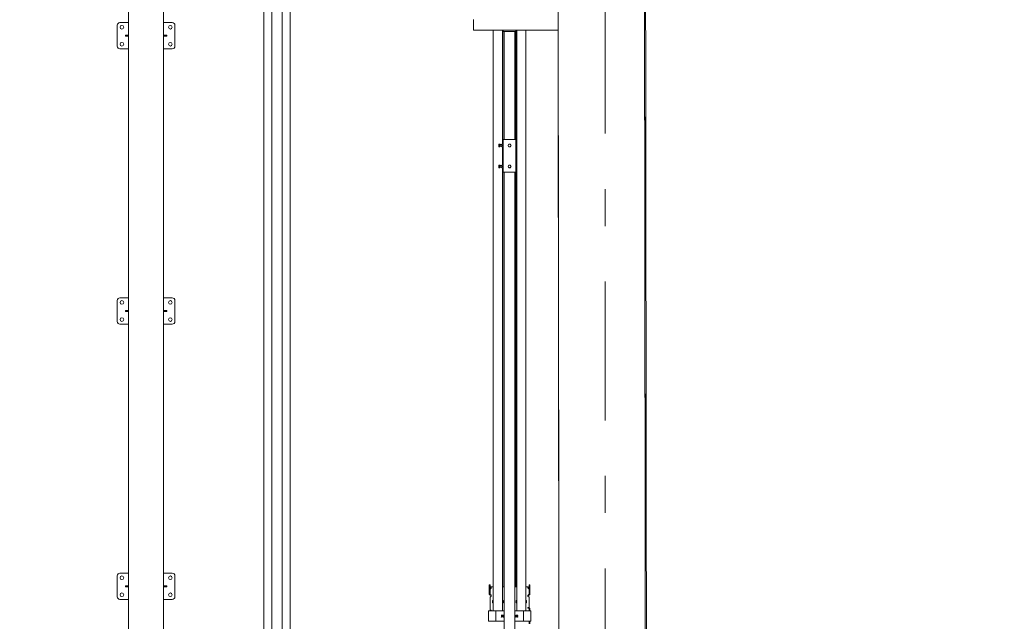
# Model space of a CAD drawing. Header units: millimetres. Extents: x -47038 to 86296, y -75637 to 48966.
# Tile 50 of 174: x -34274 to -30518, y 12028 to 14323. Entities that reach past the tile are written whole.
import ezdxf

# ---------------------------------------------------------------- set-up
doc = ezdxf.new("R2010")
doc.units = ezdxf.units.MM
for name, pattern in [('Przerywana', [564.444447, 282.222223, -282.222223]), ('Przerywana podwójnie', [109.361107, 52.916665, -21.166666, 14.111111, -21.166666]), ('Wipeout_Contour', [1000, 0, -1000])]:
    doc.linetypes.add(name, pattern=pattern)
for name, color, linetype, lineweight, true_color in [('00 - nowa technologia myjni_Nr_pióra__95', 7, 'Continuous', 20, 0x7c7c7c), ('103-Z Zakres opracowania_Nr_pióra__95', 7, 'Continuous', 140, 0x7c7c7c), ('410-K Osie główne_Nr_pióra__95', 7, 'Continuous', 20, 0x7c7c7c), ('420-K Ściany_Nr_pióra__95', 7, 'Continuous', 20, 0x7c7c7c), ('460 - Stropy_Nr_pióra__95', 7, 'Continuous', 20, 0x7c7c7c)]:
    doc.layers.add(name, color=color, linetype=linetype, lineweight=lineweight, true_color=true_color)
doc.layers.add('201-A Ppoż_Nr_pióra__31', color=1, linetype='Continuous', lineweight=30)
doc.layers.add('XREF', color=8, linetype='Continuous', lineweight=9)
doc.layers.add('420-K Ściany', color=7, linetype='Continuous')
doc.linetypes.add('PPOZ REI 60', pattern='A,0,[1,A.01 RZUT PARTERU1.Shx,S=1.984127,R=0,X=0,Y=0],-400,0', length=400)

# ---------------------------------------------------------------- blocks, each defined once
blk = doc.blocks.new('parter 2025.10.15')
at = {"layer": '00 - nowa technologia myjni_Nr_pióra__95', "color": 8, "linetype": 'Continuous', "lineweight": 5}
for p, q in [((514.77, 933.08), (514.77, 333.08)), ((518.77, 933.08), (518.77, 333.08)), ((511.77, 930.75), (511.77, 335.4)), ((521.77, 930.75), (521.77, 335.4)), ((460.21, 926.43), (460.21, 627.43)), ((473.51, 926.43), (473.51, 627.43)), ((459.66, 886.93), (456.86, 886.93)), ((459.66, 886.93), (459.96, 886.93)), ((460.21, 886.93), (459.96, 886.93)), ((473.51, 886.93), (473.76, 886.93)), ((473.76, 886.93), (474.06, 886.93)), ((474.06, 886.93), (476.86, 886.93)), ((591.83, 887.58), (591.83, 888.08)), ((591.83, 887.58), (591.83, 884.58)), ((629.43, 887.9), (629.43, 888.5)), ((629.43, 887.9), (629.43, 884.25)), ((640.23, 886.5), (640.31, 886.58)), ((640.31, 886.58), (640.31, 886.32)), ((640.31, 886.58), (640.89, 886.58)), ((640.89, 886.81), (640.91, 886.88)), ((640.89, 886.81), (640.89, 886.43)), ((640.91, 886.88), (640.94, 886.88)), ((640.94, 886.88), (641.68, 886.88)), ((641.71, 886.88), (641.68, 886.88)), ((641.73, 886.81), (641.71, 886.88)), ((641.73, 887.03), (641.78, 887.08)), ((641.73, 885.62), (641.73, 887.03)), ((641.78, 885.6), (641.78, 887.08)), ((641.93, 887.08), (641.78, 887.08)), ((641.93, 888), (641.93, 888.08)), ((641.93, 888), (641.93, 887.25)), ((641.93, 886.73), (641.93, 887.25)), ((641.93, 886.73), (641.93, 885.48)), ((455.86, 885.93), (455.86, 877.93)), ((477.86, 885.93), (477.86, 877.93)), ((591.83, 884.08), (591.83, 884.58)), ((629.43, 884.08), (591.83, 884.08)), ((599.28, 878.87), (599.28, 884.08)), ((601.91, 884.08), (601.91, 884.04)), ((601.91, 884.04), (601.94, 884.04)), ((601.94, 884.04), (602.19, 884.04)), ((602.19, 884.04), (602.19, 884.08)), ((602.78, 878.87), (602.78, 884.08)), ((602.79, 884.04), (602.79, 884.08)), ((602.79, 884.04), (602.82, 884.04)), ((602.82, 884.04), (603.08, 884.04)), ((603, 878.87), (603, 884.04)), ((603.11, 884.04), (603.08, 884.04)), ((603.11, 884.08), (603.11, 883.58)), ((603.93, 883.58), (603.11, 883.58)), ((603.48, 878.87), (603.48, 883.58)), ((603.53, 883.58), (603.53, 842.33)), ((607.13, 883.58), (603.93, 883.58)), ((607.96, 883.58), (607.13, 883.58)), ((607.53, 883.58), (607.53, 842.33)), ((607.81, 878.87), (607.81, 883.58)), ((607.96, 884.08), (607.96, 883.58)), ((608.13, 878.87), (608.13, 884.08)), ((608.28, 878.87), (608.28, 884.08)), ((611.78, 878.87), (611.78, 884.08)), ((629.43, 883.65), (629.43, 884.25)), ((629.43, 883.63), (629.43, 883.65)), ((629.43, 883.65), (641.93, 883.65)), ((629.43, 883.63), (629.43, 883.23)), ((629.43, 883.63), (634.43, 883.63)), ((629.43, 883.23), (634.43, 883.23)), ((634.43, 883.63), (634.43, 883.65)), ((634.43, 883.63), (634.43, 883.23)), ((636.93, 883.63), (636.93, 883.65)), ((636.93, 883.63), (636.93, 883.23)), ((636.93, 883.63), (641.93, 883.63)), ((636.93, 883.23), (641.93, 883.23)), ((640.23, 886.5), (640.23, 886.28)), ((640.23, 886.28), (640.23, 885.66)), ((640.23, 885.66), (640.31, 885.58)), ((640.31, 886.32), (640.31, 885.58)), ((640.31, 885.58), (640.89, 885.58)), ((640.89, 886.43), (640.89, 885.35)), ((640.89, 885.35), (640.91, 885.28)), ((640.94, 885.28), (640.91, 885.28)), ((640.94, 886.08), (641.68, 886.08)), ((640.94, 885.28), (641.68, 885.28)), ((641.68, 885.28), (641.71, 885.28)), ((641.73, 885.35), (641.71, 885.28)), ((641.73, 885.13), (641.73, 885.62)), ((641.73, 885.13), (641.78, 885.08)), ((641.78, 885.08), (641.78, 885.6)), ((641.93, 885.08), (641.78, 885.08)), ((641.93, 884.98), (641.93, 885.48)), ((641.93, 884.17), (641.93, 884.98)), ((641.93, 884.08), (641.93, 884.17)), ((641.93, 883.63), (641.93, 884.08)), ((641.93, 883.65), (641.93, 884.08)), ((641.93, 884.08), (642.53, 884.08)), ((641.93, 883.63), (641.93, 883.23)), ((458.96, 882.05), (458.96, 881.8)), ((459.66, 882.15), (459.06, 882.15)), ((459.66, 881.7), (459.06, 881.7)), ((459.96, 882.15), (459.66, 882.15)), ((459.96, 881.7), (459.66, 881.7)), ((459.73, 882.13), (459.72, 882.13)), ((459.72, 882.13), (459.72, 881.73)), ((459.73, 881.73), (459.72, 881.73)), ((460.02, 882.13), (459.73, 882.13)), ((459.73, 881.73), (460.02, 881.73)), ((459.96, 882.15), (459.99, 882.15)), ((459.96, 881.7), (459.99, 881.7)), ((460.04, 881.8), (460.04, 882.05)), ((473.68, 882.05), (473.68, 881.8)), ((473.99, 882.13), (473.7, 882.13)), ((473.7, 881.73), (473.99, 881.73)), ((473.76, 882.15), (473.73, 882.15)), ((473.76, 881.7), (473.73, 881.7)), ((474.06, 882.15), (473.76, 882.15)), ((474.06, 881.7), (473.76, 881.7)), ((474, 882.13), (473.99, 882.13)), ((474, 881.73), (473.99, 881.73)), ((474, 882.13), (474, 881.73)), ((474.06, 882.15), (474.66, 882.15)), ((474.06, 881.7), (474.66, 881.7)), ((474.76, 881.8), (474.76, 882.05)), ((456.86, 876.93), (459.66, 876.93)), ((459.96, 876.93), (459.66, 876.93)), ((459.96, 876.93), (460.21, 876.93)), ((473.76, 876.93), (473.51, 876.93)), ((474.06, 876.93), (473.76, 876.93)), ((476.86, 876.93), (474.06, 876.93)), ((599.28, 872.26), (599.28, 878.87)), ((602.78, 872.26), (602.78, 878.87)), ((603, 872.26), (603, 878.87)), ((603.48, 872.26), (603.48, 878.87)), ((607.81, 872.26), (607.81, 878.87)), ((608.13, 872.26), (608.13, 878.87)), ((608.28, 872.26), (608.28, 878.87)), ((611.78, 872.26), (611.78, 878.87)), ((599.28, 872.26), (599.28, 870.58)), ((602.78, 872.26), (602.78, 870.58)), ((603, 872.26), (603, 870.58)), ((603.48, 872.26), (603.48, 870.58)), ((607.81, 872.26), (607.81, 870.58)), ((608.13, 872.26), (608.13, 870.58)), ((608.28, 872.26), (608.28, 870.58)), ((611.78, 872.26), (611.78, 870.58)), ((599.28, 868.89), (599.28, 870.58)), ((599.28, 862.29), (599.28, 868.89)), ((602.78, 868.89), (602.78, 870.58)), ((602.78, 862.29), (602.78, 868.89)), ((603, 868.89), (603, 870.58)), ((603, 862.29), (603, 868.89)), ((603.48, 868.89), (603.48, 870.58)), ((603.48, 862.29), (603.48, 868.89)), ((607.81, 868.89), (607.81, 870.58)), ((607.81, 862.29), (607.81, 868.89)), ((608.13, 868.89), (608.13, 870.58)), ((608.13, 862.29), (608.13, 868.89)), ((608.28, 868.89), (608.28, 870.58)), ((608.28, 862.29), (608.28, 868.89)), ((611.78, 868.89), (611.78, 870.58)), ((611.78, 862.29), (611.78, 868.89)), ((599.28, 862.29), (599.28, 787.27)), ((602.78, 862.29), (602.78, 840.58)), ((603, 862.29), (603, 840.58)), ((603.48, 862.29), (603.48, 842.33)), ((607.81, 862.29), (607.81, 842.33)), ((608.13, 862.29), (608.13, 787.27)), ((608.28, 862.29), (608.28, 787.27)), ((611.78, 862.29), (611.78, 787.27)), ((603.91, 842.33), (603.11, 842.33)), ((603.11, 829.83), (603.11, 842.33)), ((603.91, 842.33), (607.16, 842.33)), ((607.96, 842.33), (607.16, 842.33)), ((607.96, 829.83), (607.96, 842.33)), ((601.49, 840.33), (601.49, 840.58)), ((601.53, 840.58), (601.49, 840.58)), ((601.49, 839.84), (601.49, 840.33)), ((601.49, 839.83), (601.49, 839.84)), ((601.49, 839.84), (601.49, 839.83)), ((601.49, 839.58), (601.49, 839.83)), ((601.49, 839.58), (601.53, 839.58)), ((601.84, 840.58), (601.53, 840.58)), ((601.84, 840.08), (601.53, 840.08)), ((601.84, 839.58), (601.53, 839.58)), ((601.84, 840.08), (601.84, 840.58)), ((601.89, 840.52), (601.84, 840.52)), ((601.84, 839.58), (601.84, 840.08)), ((601.89, 839.63), (601.84, 839.63)), ((601.89, 839.86), (601.89, 840.52)), ((601.89, 839.63), (601.89, 839.86)), ((602.59, 840.38), (601.91, 840.38)), ((602.59, 839.78), (601.91, 839.78)), ((602.59, 840.52), (602.6, 840.58)), ((602.59, 840.52), (602.59, 839.69)), ((602.59, 839.69), (602.59, 839.63)), ((602.59, 839.63), (602.6, 839.58)), ((602.6, 840.58), (602.62, 840.58)), ((602.62, 839.58), (602.6, 839.58)), ((602.62, 840.58), (603.07, 840.58)), ((602.62, 840.08), (603.07, 840.08)), ((602.62, 839.58), (602.62, 839.58)), ((602.62, 839.58), (603.07, 839.58)), ((602.78, 839.58), (602.78, 832.58)), ((603, 839.58), (603, 832.58)), ((603.09, 840.58), (603.07, 840.58)), ((603.07, 839.58), (603.07, 839.58)), ((603.07, 839.58), (603.09, 839.58)), ((603.11, 840.52), (603.09, 840.58)), ((603.11, 839.63), (603.09, 839.58)), ((605.09, 840.32), (604.95, 840.08)), ((604.95, 840.08), (605.1, 839.83)), ((605.09, 840.32), (605.1, 840.33)), ((605.1, 840.33), (605.24, 840.58)), ((605.1, 839.83), (605.24, 839.58)), ((605.53, 840.58), (605.24, 840.58)), ((605.24, 839.58), (605.53, 839.58)), ((605.82, 840.58), (605.53, 840.58)), ((605.53, 839.58), (605.82, 839.58)), ((605.97, 840.33), (605.82, 840.58)), ((605.97, 839.83), (605.82, 839.58)), ((606.11, 840.08), (605.97, 840.33)), ((605.97, 839.84), (606.11, 840.08)), ((605.97, 839.84), (605.97, 839.83)), ((601.49, 832.33), (601.49, 832.58)), ((601.53, 832.58), (601.49, 832.58)), ((601.49, 831.84), (601.49, 832.33)), ((601.49, 831.83), (601.49, 831.84)), ((601.49, 831.84), (601.49, 831.83)), ((601.49, 831.58), (601.49, 831.83)), ((601.49, 831.58), (601.53, 831.58)), ((601.84, 832.58), (601.53, 832.58)), ((601.84, 832.08), (601.53, 832.08)), ((601.84, 831.58), (601.53, 831.58)), ((601.84, 832.08), (601.84, 832.58)), ((601.89, 832.52), (601.84, 832.52)), ((601.84, 831.58), (601.84, 832.08)), ((601.89, 831.63), (601.84, 831.63)), ((601.89, 831.86), (601.89, 832.52)), ((601.89, 831.63), (601.89, 831.86)), ((602.59, 832.38), (601.91, 832.38)), ((602.59, 831.78), (601.91, 831.78)), ((602.59, 832.52), (602.6, 832.58)), ((602.59, 832.52), (602.59, 831.69)), ((602.59, 831.69), (602.59, 831.63)), ((602.59, 831.63), (602.6, 831.58)), ((602.6, 832.58), (602.62, 832.58)), ((602.62, 831.58), (602.6, 831.58)), ((602.62, 832.58), (603.07, 832.58)), ((602.62, 832.08), (603.07, 832.08)), ((602.62, 831.58), (602.62, 831.58)), ((602.62, 831.58), (603.07, 831.58)), ((602.78, 831.58), (602.78, 787.27)), ((603, 831.58), (603, 787.27)), ((603.09, 832.58), (603.07, 832.58)), ((603.07, 831.58), (603.07, 831.58)), ((603.07, 831.58), (603.09, 831.58)), ((603.11, 832.52), (603.09, 832.58)), ((603.11, 831.63), (603.09, 831.58)), ((605.09, 832.32), (604.95, 832.08)), ((604.95, 832.08), (605.1, 831.83)), ((605.09, 832.32), (605.1, 832.33)), ((605.1, 832.33), (605.24, 832.58)), ((605.1, 831.83), (605.24, 831.58)), ((605.53, 832.58), (605.24, 832.58)), ((605.24, 831.58), (605.53, 831.58)), ((605.82, 832.58), (605.53, 832.58)), ((605.53, 831.58), (605.82, 831.58)), ((605.97, 832.33), (605.82, 832.58)), ((605.97, 831.83), (605.82, 831.58)), ((606.11, 832.08), (605.97, 832.33)), ((605.97, 831.84), (606.11, 832.08)), ((605.97, 831.84), (605.97, 831.83)), ((603.11, 829.83), (603.91, 829.83)), ((603.48, 829.83), (603.48, 787.27)), ((603.53, 829.83), (603.53, 638.58)), ((607.16, 829.83), (603.91, 829.83)), ((607.16, 829.83), (607.96, 829.83)), ((607.53, 829.83), (607.53, 638.58)), ((607.81, 829.83), (607.81, 787.27)), ((599.28, 744.22), (599.28, 787.27)), ((602.78, 744.22), (602.78, 787.27)), ((603, 744.22), (603, 787.27)), ((603.48, 744.22), (603.48, 787.27)), ((607.81, 744.22), (607.81, 787.27)), ((608.13, 744.22), (608.13, 787.27)), ((608.28, 744.22), (608.28, 787.27)), ((611.78, 744.22), (611.78, 787.27)), ((459.66, 781.93), (456.86, 781.93)), ((459.66, 781.93), (459.96, 781.93)), ((460.21, 781.93), (459.96, 781.93)), ((473.51, 781.93), (473.76, 781.93)), ((473.76, 781.93), (474.06, 781.93)), ((474.06, 781.93), (476.86, 781.93)), ((455.86, 780.93), (455.86, 772.93)), ((477.86, 780.93), (477.86, 772.93)), ((458.96, 777.05), (458.96, 776.8)), ((459.66, 777.15), (459.06, 777.15)), ((459.66, 776.7), (459.06, 776.7)), ((459.96, 777.15), (459.66, 777.15)), ((459.96, 776.7), (459.66, 776.7)), ((459.73, 777.13), (459.72, 777.13)), ((459.72, 777.13), (459.72, 776.73)), ((459.73, 776.73), (459.72, 776.73)), ((460.02, 777.13), (459.73, 777.13)), ((459.73, 776.73), (460.02, 776.73)), ((459.96, 777.15), (459.99, 777.15)), ((459.96, 776.7), (459.99, 776.7)), ((460.04, 776.8), (460.04, 777.05)), ((473.68, 777.05), (473.68, 776.8)), ((473.99, 777.13), (473.7, 777.13)), ((473.7, 776.73), (473.99, 776.73)), ((473.76, 777.15), (473.73, 777.15)), ((473.76, 776.7), (473.73, 776.7)), ((474.06, 777.15), (473.76, 777.15)), ((474.06, 776.7), (473.76, 776.7)), ((474, 777.13), (473.99, 777.13)), ((474, 776.73), (473.99, 776.73)), ((474, 777.13), (474, 776.73)), ((474.06, 777.15), (474.66, 777.15)), ((474.06, 776.7), (474.66, 776.7)), ((474.76, 776.8), (474.76, 777.05)), ((456.86, 771.93), (459.66, 771.93)), ((459.96, 771.93), (459.66, 771.93)), ((459.96, 771.93), (460.21, 771.93)), ((473.76, 771.93), (473.51, 771.93)), ((474.06, 771.93), (473.76, 771.93)), ((476.86, 771.93), (474.06, 771.93)), ((599.28, 681.14), (599.28, 744.22)), ((602.78, 681.14), (602.78, 744.22)), ((603, 681.14), (603, 744.22)), ((603.48, 681.14), (603.48, 744.22)), ((607.81, 681.14), (607.81, 744.22)), ((608.13, 681.14), (608.13, 744.22)), ((608.28, 681.14), (608.28, 744.22)), ((611.78, 681.14), (611.78, 744.22)), ((599.28, 672.26), (599.28, 681.14)), ((602.78, 672.26), (602.78, 681.14)), ((603, 672.26), (603, 681.14)), ((603.48, 672.26), (603.48, 681.14)), ((607.81, 672.26), (607.81, 681.14)), ((608.13, 672.26), (608.13, 681.14)), ((608.28, 672.26), (608.28, 681.14)), ((611.78, 672.26), (611.78, 681.14)), ((459.66, 676.93), (456.86, 676.93)), ((459.66, 676.93), (459.96, 676.93)), ((460.21, 676.93), (459.96, 676.93)), ((473.51, 676.93), (473.76, 676.93)), ((473.76, 676.93), (474.06, 676.93)), ((474.06, 676.93), (476.86, 676.93)), ((455.86, 675.93), (455.86, 667.93)), ((477.86, 675.93), (477.86, 667.93)), ((597.78, 672.15), (597.78, 672.5)), ((598.08, 672.5), (597.78, 672.5)), ((598.08, 672.15), (598.08, 672.5)), ((612.98, 672.5), (612.98, 672.15)), ((612.98, 672.5), (613.28, 672.5)), ((613.28, 672.5), (613.28, 672.15)), ((458.96, 672.05), (458.96, 671.8)), ((459.66, 672.15), (459.06, 672.15)), ((459.66, 671.7), (459.06, 671.7)), ((459.96, 672.15), (459.66, 672.15)), ((459.96, 671.7), (459.66, 671.7)), ((459.73, 672.13), (459.72, 672.13)), ((459.72, 672.13), (459.72, 671.73)), ((459.73, 671.73), (459.72, 671.73)), ((460.02, 672.13), (459.73, 672.13)), ((459.73, 671.73), (460.02, 671.73)), ((459.96, 672.15), (459.99, 672.15)), ((459.96, 671.7), (459.99, 671.7)), ((460.04, 671.8), (460.04, 672.05)), ((473.68, 672.05), (473.68, 671.8)), ((473.99, 672.13), (473.7, 672.13)), ((473.7, 671.73), (473.99, 671.73)), ((473.76, 672.15), (473.73, 672.15)), ((473.76, 671.7), (473.73, 671.7)), ((474.06, 672.15), (473.76, 672.15)), ((474.06, 671.7), (473.76, 671.7)), ((474, 672.13), (473.99, 672.13)), ((474, 671.73), (473.99, 671.73)), ((474, 672.13), (474, 671.73)), ((474.06, 672.15), (474.66, 672.15)), ((474.06, 671.7), (474.66, 671.7)), ((474.76, 671.8), (474.76, 672.05)), ((597.78, 670.94), (597.78, 672.15)), ((597.78, 669.54), (597.78, 670.94)), ((597.78, 669.54), (597.78, 668.82)), ((597.78, 668.82), (597.78, 668.77)), ((598.08, 668.77), (597.78, 668.77)), ((598.08, 672.15), (598.08, 670.94)), ((598.08, 669.54), (598.08, 670.94)), ((598.08, 668.82), (598.08, 669.54)), ((598.08, 668.82), (598.08, 668.77)), ((598.33, 668.67), (598.33, 668.47)), ((598.53, 671.35), (598.53, 671.35)), ((599.28, 671.75), (599.08, 671.75)), ((599.28, 670.02), (599.28, 672.26)), ((599.28, 667.7), (599.28, 670.02)), ((602.78, 670.02), (602.78, 672.26)), ((603.53, 671.75), (602.78, 671.75)), ((602.78, 667.7), (602.78, 670.02)), ((603, 671.75), (603, 672.26)), ((603.48, 671.75), (603.48, 672.26)), ((608.28, 671.75), (607.53, 671.75)), ((607.81, 671.75), (607.81, 672.26)), ((608.13, 671.75), (608.13, 672.26)), ((608.28, 670.02), (608.28, 672.26)), ((608.28, 667.7), (608.28, 670.02)), ((611.78, 670.02), (611.78, 672.26)), ((611.98, 671.75), (611.78, 671.75)), ((611.78, 667.7), (611.78, 670.02)), ((612.73, 668.67), (612.73, 668.47)), ((612.98, 670.94), (612.98, 672.15)), ((612.98, 670.94), (612.98, 669.54)), ((612.98, 668.82), (612.98, 669.54)), ((612.98, 668.77), (612.98, 668.82)), ((612.98, 668.77), (613.28, 668.77)), ((613.28, 672.15), (613.28, 670.94)), ((613.28, 670.94), (613.28, 669.54)), ((613.28, 669.54), (613.28, 668.82)), ((613.28, 668.77), (613.28, 668.82)), ((456.86, 666.93), (459.66, 666.93)), ((459.96, 666.93), (459.66, 666.93)), ((459.96, 666.93), (460.21, 666.93)), ((473.76, 666.93), (473.51, 666.93)), ((474.06, 666.93), (473.76, 666.93)), ((476.86, 666.93), (474.06, 666.93)), ((598.08, 667.69), (598.08, 664.71)), ((598.53, 668.33), (598.53, 668.33)), ((598.53, 668.31), (598.53, 668.33)), ((599.03, 666.42), (599.03, 665.67)), ((599.28, 666.51), (599.13, 666.51)), ((599.28, 666.41), (599.13, 666.41)), ((599.28, 665.57), (599.13, 665.57)), ((599.28, 666.37), (599.28, 667.7)), ((599.28, 662.94), (599.28, 666.37)), ((602.78, 666.37), (602.78, 667.7)), ((602.93, 666.51), (602.78, 666.51)), ((602.93, 666.41), (602.78, 666.41)), ((602.78, 662.94), (602.78, 666.37)), ((602.93, 665.57), (602.78, 665.57)), ((603, 666.37), (603, 666.39)), ((603, 665.6), (603, 666.37)), ((603, 665.84), (603.03, 665.84)), ((603, 665.74), (603.03, 665.74)), ((603.03, 665.67), (603.03, 666.42)), ((608.03, 666.42), (608.03, 665.67)), ((608.28, 666.51), (608.13, 666.51)), ((608.13, 666.37), (608.13, 666.41)), ((608.28, 666.41), (608.13, 666.41)), ((608.13, 665.57), (608.13, 666.37)), ((608.28, 665.57), (608.13, 665.57)), ((608.28, 666.37), (608.28, 667.7)), ((608.28, 662.94), (608.28, 666.37)), ((611.78, 666.37), (611.78, 667.7)), ((611.93, 666.51), (611.78, 666.51)), ((611.93, 666.41), (611.78, 666.41)), ((611.78, 662.94), (611.78, 666.37)), ((611.93, 665.57), (611.78, 665.57)), ((612.03, 665.67), (612.03, 666.42)), ((612.98, 664.71), (612.98, 667.69)), ((597.48, 662.58), (597.48, 658.58)), ((598.03, 662.58), (597.48, 662.58)), ((599.98, 662.58), (598.03, 662.58)), ((598.08, 664.71), (598.08, 664.43)), ((598.08, 664.43), (598.08, 662.98)), ((598.43, 662.78), (598.28, 662.78)), ((599.28, 662.94), (599.28, 662.58)), ((600.23, 662.58), (599.98, 662.58)), ((600.23, 662.58), (600.23, 658.58)), ((600.78, 662.58), (600.23, 662.58)), ((603.38, 662.58), (600.78, 662.58)), ((602.78, 662.94), (602.78, 662.58)), ((603.38, 662.58), (603.53, 662.58)), ((607.53, 662.58), (607.68, 662.58)), ((610.28, 662.58), (607.68, 662.58)), ((608.28, 662.94), (608.28, 662.58)), ((610.83, 662.58), (610.28, 662.58)), ((611.08, 662.58), (610.83, 662.58)), ((610.83, 658.58), (610.83, 662.58)), ((613.03, 662.58), (611.08, 662.58)), ((611.78, 662.94), (611.78, 662.58)), ((612.63, 663.78), (612.78, 663.78)), ((612.73, 663.58), (612.63, 663.58)), ((612.73, 663.58), (612.98, 663.58)), ((612.98, 664.43), (612.98, 664.71)), ((612.98, 663.98), (612.98, 664.43)), ((612.98, 663.58), (612.98, 662.58)), ((612.98, 663.58), (613.28, 663.58)), ((613.58, 662.58), (613.03, 662.58)), ((613.28, 663.58), (613.28, 662.58)), ((613.58, 658.58), (613.58, 662.58)), ((597.48, 658.58), (598.03, 658.58)), ((598.03, 658.58), (599.98, 658.58)), ((599.98, 658.58), (600.23, 658.58)), ((600.23, 658.58), (600.78, 658.58)), ((600.78, 658.58), (603.38, 658.58)), ((601.73, 658.58), (603.53, 658.58)), ((602.46, 660.79), (602.46, 660.37)), ((602.57, 660.9), (602.99, 660.9)), ((602.57, 660.25), (602.99, 660.25)), ((602.78, 660.9), (602.78, 660.58)), ((602.78, 660.58), (602.78, 660.25)), ((603.11, 660.37), (603.11, 660.79)), ((607.53, 658.58), (609.33, 658.58)), ((607.68, 658.58), (610.28, 658.58)), ((607.96, 660.79), (607.96, 660.37)), ((608.49, 660.9), (608.07, 660.9)), ((608.49, 660.25), (608.07, 660.25)), ((608.28, 660.9), (608.28, 660.58)), ((608.28, 660.58), (608.28, 660.25)), ((608.61, 660.37), (608.61, 660.79)), ((610.28, 658.58), (610.83, 658.58)), ((610.83, 658.58), (611.08, 658.58)), ((611.08, 658.58), (613.03, 658.58)), ((612.98, 658.58), (612.98, 657.58)), ((613.03, 658.58), (613.58, 658.58)), ((613.28, 658.58), (613.28, 657.58))]:
    blk.add_line(p, q, dxfattribs=at)
for points in [[(640.91, 886.46), (640.91, 886.58), (640.92, 886.7), (640.94, 886.88)], [(641.71, 886.46), (641.71, 886.58), (641.7, 886.7), (641.68, 886.88)], [(640.91, 886.46), (640.91, 886.34), (640.93, 886.21), (640.94, 886.08)], [(640.94, 886.08), (640.93, 885.95), (640.92, 885.83), (640.91, 885.67), (640.92, 885.51), (640.93, 885.4), (640.94, 885.28)], [(641.71, 886.46), (641.71, 886.34), (641.7, 886.21), (641.68, 886.08)], [(641.68, 886.08), (641.7, 885.95), (641.71, 885.83), (641.71, 885.67), (641.71, 885.51), (641.7, 885.4), (641.68, 885.28)], [(601.49, 840.33), (601.49, 840.43), (601.51, 840.5), (601.53, 840.58)], [(601.53, 840.08), (601.51, 840.15), (601.49, 840.22), (601.49, 840.33)], [(601.49, 839.84), (601.49, 839.91), (601.51, 840), (601.53, 840.08)], [(601.49, 839.83), (601.49, 839.76), (601.5, 839.69), (601.53, 839.58)], [(602.62, 840.58), (602.61, 840.49), (602.6, 840.41), (602.6, 840.31), (602.61, 840.21), (602.62, 840.08)], [(602.62, 840.08), (602.61, 839.99), (602.6, 839.91), (602.6, 839.81), (602.61, 839.7), (602.62, 839.58)], [(603.07, 840.58), (603.08, 840.49), (603.09, 840.41), (603.09, 840.31), (603.09, 840.21), (603.07, 840.08)], [(603.07, 839.58), (603.08, 839.67), (603.09, 839.75), (603.09, 839.84), (603.09, 839.95), (603.07, 840.08)], [(601.49, 832.33), (601.49, 832.43), (601.51, 832.5), (601.53, 832.58)], [(601.53, 832.08), (601.51, 832.15), (601.49, 832.22), (601.49, 832.33)], [(601.49, 831.84), (601.49, 831.91), (601.51, 832), (601.53, 832.08)], [(601.49, 831.83), (601.49, 831.76), (601.5, 831.69), (601.53, 831.58)], [(602.62, 832.58), (602.61, 832.49), (602.6, 832.41), (602.6, 832.31), (602.61, 832.2), (602.62, 832.08)], [(602.62, 832.08), (602.61, 831.99), (602.6, 831.91), (602.6, 831.81), (602.61, 831.7), (602.62, 831.58)], [(603.07, 832.58), (603.08, 832.49), (603.09, 832.41), (603.09, 832.31), (603.09, 832.2), (603.07, 832.08)], [(603.07, 831.58), (603.08, 831.67), (603.09, 831.75), (603.09, 831.85), (603.09, 831.95), (603.07, 832.08)], [(598.33, 668.47), (598.16, 668.54), (598.07, 668.58), (598.01, 668.61), (597.96, 668.64), (597.91, 668.68), (597.86, 668.71), (597.83, 668.74), (597.81, 668.77)], [(598.08, 671.2), (598.09, 671.13), (598.1, 671.07), (598.11, 671.05), (598.13, 671.03), (598.16, 671), (598.2, 670.99), (598.25, 670.99), (598.3, 671.01), (598.33, 671.04)], [(598.33, 668.67), (598.31, 668.69), (598.25, 668.72), (598.2, 668.76), (598.12, 668.81), (598.09, 668.83), (598.09, 668.83), (598.08, 668.83)], [(598.53, 671.35), (598.53, 671.39), (598.52, 671.42), (598.51, 671.43), (598.48, 671.45)], [(612.58, 671.45), (612.56, 671.44), (612.54, 671.42), (612.54, 671.41), (612.53, 671.37), (612.53, 671.35)], [(612.73, 671.04), (612.78, 671.01), (612.82, 670.99), (612.85, 670.99), (612.87, 670.99), (612.89, 671), (612.91, 671.01), (612.93, 671.02), (612.94, 671.04), (612.96, 671.06), (612.97, 671.09), (612.98, 671.15), (612.98, 671.2)], [(612.98, 668.83), (612.98, 668.83), (612.97, 668.83), (612.91, 668.79), (612.84, 668.74), (612.79, 668.71), (612.73, 668.67)], [(613.26, 668.77), (613.21, 668.72), (613.14, 668.66), (613.05, 668.61), (612.95, 668.56), (612.88, 668.53), (612.73, 668.47)], [(598.53, 668.33), (598.53, 668.38), (598.53, 668.41), (598.52, 668.44)], [(598.52, 668.2), (598.53, 668.27), (598.53, 668.33)], [(612.54, 668.44), (612.53, 668.41), (612.53, 668.34), (612.53, 668.33)], [(612.53, 668.33), (612.53, 668.26), (612.54, 668.2)]]:
    blk.add_lwpolyline(points, dxfattribs=at)
for centre, radius in [((476.11, 885.18), 0.7), ((457.61, 878.68), 0.7), ((476.11, 878.68), 0.7), ((605.53, 840.08), 0.5), ((605.53, 832.08), 0.5), ((476.11, 780.18), 0.7), ((457.61, 773.68), 0.7), ((476.11, 773.68), 0.7), ((476.11, 675.18), 0.7), ((457.61, 668.68), 0.7), ((476.11, 668.68), 0.7)]:
    blk.add_circle(centre, radius, dxfattribs=at)
for centre, radius, start, end in [((456.86, 885.93), 1, 90, 180), ((476.86, 885.93), 1, 0, 90), ((457.61, 885.18), 0.7, 0, 180), ((457.61, 885.18), 0.7, 180, 0), ((602.65, 884.28), 0.748, 195.7945, 198.481), ((603.53, 884.28), 0.748, 195.7928, 198.4794), ((602.37, 884.28), 0.748, 341.5206, 344.2072), ((459.06, 882.05), 0.1, 90, 180), ((459.06, 881.8), 0.1, 180, 270), ((474.66, 882.05), 0.1, 0, 90), ((474.66, 881.8), 0.1, 270, 0), ((456.86, 877.93), 1, 180, 270), ((476.86, 877.93), 1, 270, 0), ((601.91, 840.4), 0.025, 180, 270), ((601.91, 839.75), 0.025, 90, 180), ((601.91, 832.4), 0.025, 180, 270), ((601.91, 831.75), 0.025, 90, 180), ((456.86, 780.93), 1, 90, 180), ((476.86, 780.93), 1, 0, 90), ((457.61, 780.18), 0.7, 0, 180), ((457.61, 780.18), 0.7, 180, 0), ((459.06, 777.05), 0.1, 90, 180), ((459.06, 776.8), 0.1, 180, 270), ((474.66, 777.05), 0.1, 0, 90), ((474.66, 776.8), 0.1, 270, 0), ((456.86, 772.93), 1, 180, 270), ((476.86, 772.93), 1, 270, 0), ((456.86, 675.93), 1, 90, 180), ((476.86, 675.93), 1, 0, 90), ((457.61, 675.18), 0.7, 0, 180), ((457.61, 675.18), 0.7, 180, 0), ((459.06, 672.05), 0.1, 90, 180), ((459.06, 671.8), 0.1, 180, 270), ((474.66, 672.05), 0.1, 0, 90), ((474.66, 671.8), 0.1, 270, 0), ((598.09, 668.83), 0.00314, 101.0441, 195.6522), ((598.2, 671.35), 0.331, 327.8924, 0.474), ((612.86, 671.35), 0.331, 179.526, 212.1075), ((612.98, 668.83), 0.00313, 344.3608, 78.8818), ((456.86, 667.93), 1, 180, 270), ((476.86, 667.93), 1, 270, 0), ((598.12, 668.13), 0.422, 13.6648, 16.5226), ((612.95, 668.13), 0.424, 163.4854, 166.3115), ((598.28, 662.98), 0.2, 180, 270), ((598.43, 662.68), 0.1, 270, 90), ((603.38, 662.28), 0.3, 60.001, 90), ((607.68, 662.28), 0.3, 90, 120.001), ((612.63, 663.68), 0.1, 90, 270), ((612.78, 663.98), 0.2, 270, 0), ((602.46, 660.9), 0.075, 23.5782, 246.4218), ((602.46, 660.25), 0.075, 113.5782, 336.4218), ((602.41, 660.79), 0.05, 0, 66.4218), ((602.41, 660.37), 0.05, 293.5782, 0), ((602.57, 660.95), 0.05, 203.5782, 270), ((602.57, 660.2), 0.05, 90, 156.4218), ((602.99, 660.95), 0.05, 270, 336.4218), ((602.99, 660.2), 0.05, 23.5782, 90), ((603.11, 660.9), 0.075, 293.5782, 156.4218), ((603.11, 660.25), 0.075, 203.5782, 66.4218), ((603.16, 660.79), 0.05, 113.5782, 180), ((603.16, 660.37), 0.05, 180, 246.4218), ((603.38, 658.88), 0.3, 270, 299.999), ((607.68, 658.88), 0.3, 239.999, 270), ((607.96, 660.9), 0.075, 23.5782, 246.4218), ((607.96, 660.25), 0.075, 113.5782, 336.4218), ((607.91, 660.79), 0.05, 0, 66.4218), ((607.91, 660.37), 0.05, 293.5782, 0), ((608.07, 660.95), 0.05, 203.5782, 270), ((608.07, 660.2), 0.05, 90, 156.4218), ((608.49, 660.95), 0.05, 270, 336.4218), ((608.49, 660.2), 0.05, 23.5782, 90), ((608.61, 660.9), 0.075, 293.5782, 156.4218), ((608.61, 660.25), 0.075, 203.5782, 66.4218), ((608.66, 660.79), 0.05, 113.5782, 180), ((608.66, 660.37), 0.05, 180, 246.4218)]:
    blk.add_arc(centre, radius, start, end, dxfattribs=at)
for centre, major_axis, ratio, start_param, end_param in [((459.99, 882.05), (0, -0.1), 0.5, 1.570796, 3.141593), ((459.99, 881.8), (0, -0.1), 0.5, 0, 1.570796), ((473.73, 882.05), (0, -0.1), 0.5, 3.141593, 4.712389), ((473.73, 881.8), (0, -0.1), 0.5, 4.712389, 6.283185), ((459.99, 777.05), (0, -0.1), 0.5, 1.570796, 3.141593), ((459.99, 776.8), (0, -0.1), 0.5, 0, 1.570796), ((473.73, 777.05), (0, -0.1), 0.5, 3.141593, 4.712389), ((473.73, 776.8), (0, -0.1), 0.5, 4.712389, 6.283185), ((459.99, 672.05), (0, -0.1), 0.5, 1.570796, 3.141593), ((459.99, 671.8), (0, -0.1), 0.5, 0, 1.570796), ((473.73, 672.05), (0, -0.1), 0.5, 3.141593, 4.712389), ((473.73, 671.8), (0, -0.1), 0.5, 4.712389, 6.283185), ((599.08, 671.57), (-1, 0), 0.173648, 4.712389, 6.283185), ((598.28, 671.52), (-0.2, 0), 0.173648, 0, 1.209157), ((598.28, 671.23), (-0.2, 0), 0.173648, 0, 1.209157), ((598.03, 671.41), (0.5, 0), 0.173648, 0.454624, 1.209157), ((598.03, 671.12), (0.5, 0), 0.173648, 0.506996, 1.209157), ((598.03, 671.34), (0.5, 0), 0.766044, 5.350068, 5.828561), ((598.03, 668.36), (0.5, 0), 0.766044, 0.221366, 0.933118), ((611.98, 671.57), (-1, 0), 0.173648, 3.141593, 4.712389), ((613.03, 668.36), (0.5, 0), 0.766044, 2.208475, 2.920227), ((613.03, 671.41), (0.5, 0), 0.173648, 1.932436, 2.686968), ((613.03, 671.34), (0.5, 0), 0.766044, 3.596217, 4.07471), ((613.03, 671.12), (0.5, 0), 0.173648, 1.932436, 2.634596), ((612.78, 671.52), (-0.2, 0), 0.173648, 1.932436, 3.141593), ((612.78, 671.23), (-0.2, 0), 0.173648, 1.932436, 3.141593), ((598.28, 667.69), (-0.2, 0), 0.939693, 5.074029, 6.283185), ((598.03, 668.31), (0.5, 0), 0.939693, 5.074029, 6.061819), ((598.03, 668.17), (0.5, 0), 0.766044, 0.221366, 0.933118), ((599.13, 666.42), (0.0999, 0), 0.939693, 1.570796, 3.141593), ((599.13, 666.32), (0.0999, 0), 0.939693, 1.570796, 3.141593), ((599.13, 665.67), (-0.0999, 0), 0.939693, 0, 1.570796), ((602.93, 666.42), (0.0999, 0), 0.939693, 0, 1.570796), ((602.93, 666.32), (0.0999, 0), 0.939693, 0, 1.570796), ((602.93, 665.67), (-0.0999, 0), 0.939693, 1.570796, 3.141593), ((608.13, 666.42), (0.0999, 0), 0.939693, 1.570796, 3.141593), ((608.13, 666.32), (0.0999, 0), 0.939693, 1.570796, 3.141593), ((608.13, 665.67), (-0.0999, 0), 0.939693, 0, 1.570796), ((611.93, 666.42), (0.0999, 0), 0.939693, 0, 1.570796), ((611.93, 666.32), (0.0999, 0), 0.939693, 0, 1.570796), ((611.93, 665.67), (-0.0999, 0), 0.939693, 1.570796, 3.141593), ((613.03, 668.17), (0.5, 0), 0.766044, 2.208475, 2.920227), ((613.03, 668.31), (0.5, 0), 0.939693, 3.362959, 4.350749), ((612.78, 667.69), (-0.2, 0), 0.939693, 3.141593, 4.350749)]:
    blk.add_ellipse(centre, major_axis=major_axis, ratio=ratio, start_param=start_param, end_param=end_param, dxfattribs=at)
at = {"layer": '103-Z Zakres opracowania_Nr_pióra__95', "color": 8, "linetype": 'Przerywana', "lineweight": 5}
blk.add_lwpolyline([(-45.53, 3079.65), (654.37, 3079.65), (654.37, 2747.81), (1099.75, 2747.81), (1099.75, 2276.77), (655.29, 2276.77), (655.29, -103.95), (-45.53, -103.95)], close=True, dxfattribs=at)
at = {"layer": '201-A Ppoż_Nr_pióra__31', "color": 8, "linetype": 'PPOZ REI 60', "lineweight": 5}
blk.add_line((641.51, 2288.49), (641.51, -3.9), dxfattribs=at)
at = {"color": 8, "linetype": 'Wipeout_Contour', "lineweight": 5, "ltscale": 6017.385693}
blk.add_wipeout([(655.29, 2276.77), (622.29, 2276.77), (625.07, 59.14), (658.07, 59.1)], dxfattribs=at).dxf.layer = '420-K Ściany'
at = {"layer": '410-K Osie główne_Nr_pióra__95', "color": 8, "linetype": 'Przerywana podwójnie', "lineweight": 5}
blk.add_line((642.06, 3303.44), (642.06, -164.96), dxfattribs=at)
at = {"layer": '420-K Ściany_Nr_pióra__95', "color": 8, "linetype": 'Continuous', "lineweight": 5, "flags": 128}
for points in [[(621.93, 2570.7), (625.07, 59.14)], [(622.29, 2276.77), (625.07, 59.14)], [(658.07, 59.1), (655.29, 2276.77)], [(658.08, 56.8), (655.29, 2276.77)]]:
    blk.add_lwpolyline(points, dxfattribs=at)
at = {"layer": '460 - Stropy_Nr_pióra__95', "color": 8, "linetype": 'Continuous', "lineweight": 5, "flags": 128}
blk.add_lwpolyline([(6.75, 7.87), (658.57, 7.05), (655.73, 2276.77), (655.14, 2747.25), (654.75, 3058.7), (10.58, 3058.7)], close=True, dxfattribs=at)

msp = doc.modelspace()

# ---------------------------------------------------------------- block references
at = {"layer": 'XREF', "xscale": 10, "yscale": 10, "zscale": 10}
msp.add_blockref('parter 2025.10.15', (-38460.6, 5442.3), dxfattribs=at)

doc.saveas('drawing.dxf')
